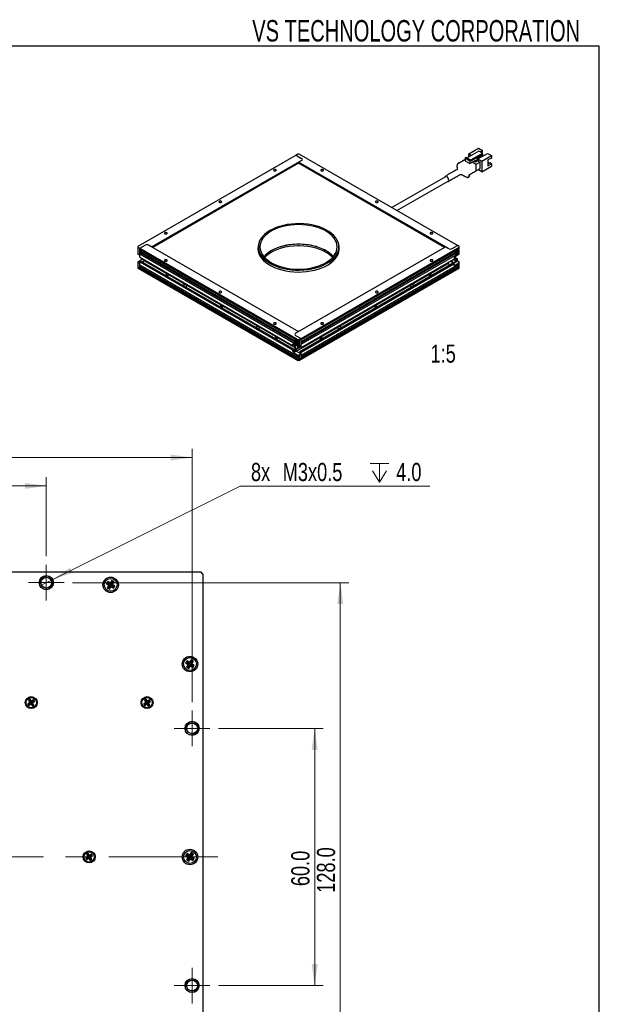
# Model space of a CAD drawing. Header units: millimetres. Extents: x 6 to 294, y 6 to 202.
# Tile 5 of 5: x 224 to 291, y 87 to 202. Entities that reach past the tile are written whole.
import ezdxf

# ---------------------------------------------------------------- set-up
doc = ezdxf.new("R2010")
doc.units = ezdxf.units.MM
doc.linetypes.add('CENTERX2', pattern=[20.32, 12.7, -2.54, 2.54, -2.54])
doc.styles.add('SLDTEXTSTYLE0', font='TXT', dxfattribs={"width": 0.75})
doc.styles.add('SLDTEXTSTYLE2', font='TXT', dxfattribs={"width": 0.7})
doc.dimstyles.new('SLDDIMSTYLE0', dxfattribs={"dimtxt": 2.116667, "dimasz": 2.5, "dimexe": 0, "dimexo": 0.0625, "dimgap": 0.529167, "dimtad": 1, "dimdec": 1, "dimlfac": 2, "dimrnd": 1e-09, "dimzin": 4, "dimdsep": 46, "dimtxsty": 'SLDTEXTSTYLE0', "dimsah": 1, "dimcen": 0.09, "dimadec": 0, "dimazin": 1, "dimtfac": 1, "dimtdec": 1, "dimtofl": 0, "dimtmove": 0, "dimatfit": 3, "dimfxl": 1, "dimfrac": 2, "dimtolj": 1, "dimtzin": 12, "dimarcsym": 0})
doc.dimstyles.new('SLDDIMSTYLE4', dxfattribs={"dimtxt": 2.116667, "dimasz": 2.5, "dimexe": 0, "dimexo": 0.0625, "dimgap": 0.529167, "dimtad": 0, "dimtih": 1, "dimtoh": 1, "dimdec": 1, "dimlfac": 2, "dimrnd": 1e-09, "dimzin": 12, "dimdsep": 46, "dimtxsty": 'SLDTEXTSTYLE0', "dimblk1": 'NONE', "dimsah": 1, "dimcen": 0, "dimadec": 0, "dimazin": 3, "dimtfac": 1, "dimtdec": 1, "dimtmove": 0, "dimatfit": 3, "dimldrblk": 'NONE', "dimfxl": 1, "dimfrac": 2, "dimtolj": 1, "dimtzin": 12, "dimarcsym": 0})

# ---------------------------------------------------------------- blocks, each defined once
blk = doc.blocks.new('_D_6')
at = {"color": 7, "linetype": 'Continuous', "lineweight": 18}
for p, q in [((196.67, 139.55), (196.67, 148.76)), ((226.67, 139.55), (226.67, 148.76)), ((196.67, 147.76), (226.67, 147.76))]:
    blk.add_line(p, q, dxfattribs=at)
for points in [[(196.67, 147.76), (199.17, 147.41), (199.17, 148.11)], [(226.67, 147.76), (224.17, 148.11), (224.17, 147.41)]]:
    blk.add_solid(points, dxfattribs=at)
at = {"color": 7, "linetype": 'Continuous', "lineweight": 18, "insert": (209.64, 150.48), "char_height": 2.117, "attachment_point": 1, "style": 'SLDTEXTSTYLE0'}
blk.add_mtext('60.0', dxfattribs=at)
blk = doc.blocks.new('_D_7')
at = {"color": 7, "linetype": 'Continuous', "lineweight": 18}
for p, q in [((246.74, 119.47), (258.96, 119.47)), ((257.96, 119.47), (257.96, 89.47)), ((246.74, 89.47), (258.96, 89.47))]:
    blk.add_line(p, q, dxfattribs=at)
for points in [[(257.96, 119.47), (257.61, 116.97), (258.31, 116.97)], [(257.96, 89.47), (258.31, 91.97), (257.61, 91.97)]]:
    blk.add_solid(points, dxfattribs=at)
at = {"color": 7, "linetype": 'Continuous', "lineweight": 18, "insert": (255.23, 101.07), "char_height": 2.117, "attachment_point": 1, "rotation": 90, "style": 'SLDTEXTSTYLE0'}
blk.add_mtext('60.0', dxfattribs=at)
blk = doc.blocks.new('_D_8')
at = {"color": 7, "linetype": 'Continuous', "lineweight": 18}
for p, q in [((179.67, 122.55), (179.67, 152.07)), ((243.67, 122.55), (243.67, 152.07)), ((179.67, 151.07), (243.67, 151.07))]:
    blk.add_line(p, q, dxfattribs=at)
for points in [[(179.67, 151.07), (182.17, 150.72), (182.17, 151.42)], [(243.67, 151.07), (241.17, 151.42), (241.17, 150.72)]]:
    blk.add_solid(points, dxfattribs=at)
at = {"color": 7, "linetype": 'Continuous', "lineweight": 18, "insert": (208.86, 153.8), "char_height": 2.117, "attachment_point": 1, "style": 'SLDTEXTSTYLE0'}
blk.add_mtext('128.0', dxfattribs=at)
blk = doc.blocks.new('_D_9')
at = {"color": 7, "linetype": 'Continuous', "lineweight": 18}
for p, q in [((229.74, 136.47), (261.95, 136.47)), ((260.95, 136.47), (260.95, 72.47)), ((229.74, 72.47), (261.95, 72.47))]:
    blk.add_line(p, q, dxfattribs=at)
for points in [[(260.95, 136.47), (260.6, 133.97), (261.3, 133.97)], [(260.95, 72.47), (261.3, 74.97), (260.6, 74.97)]]:
    blk.add_solid(points, dxfattribs=at)
at = {"color": 7, "linetype": 'Continuous', "lineweight": 18, "insert": (258.22, 100.29), "char_height": 2.117, "attachment_point": 1, "rotation": 90, "style": 'SLDTEXTSTYLE0'}
blk.add_mtext('128.0', dxfattribs=at)
blk = doc.blocks.new('SW_SYMBOL_HOLE_DEPTH')
at = {"color": 0, "linetype": 'Continuous', "lineweight": 18}
for p, q in [((0, 875), (800, 875)), ((400, 875), (400, 75)), ((100, 555), (400, 75)), ((700, 555), (400, 75))]:
    blk.add_line(p, q, dxfattribs=at)
blk = doc.blocks.new('_D_10')
at = {"color": 7, "linetype": 'Continuous', "lineweight": 18}
for p, q in [((227.34, 136.81), (249.28, 147.71)), ((249.28, 147.71), (271.37, 147.71)), ((226, 136.14), (227.34, 136.81))]:
    blk.add_line(p, q, dxfattribs=at)
blk.add_solid([(227.34, 136.81), (229.73, 137.61), (229.42, 138.23)], dxfattribs=at)
at = {"color": 7, "linetype": 'Continuous', "lineweight": 18, "xscale": 0.0027037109, "yscale": 0.0027037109, "zscale": 0.0027037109}
blk.add_blockref('SW_SYMBOL_HOLE_DEPTH', (264.43, 148.01), dxfattribs=at)
at = {"color": 7, "linetype": 'Continuous', "lineweight": 18, "char_height": 2.117, "attachment_point": 1, "style": 'SLDTEXTSTYLE0'}
for s, insert in [('8x', (250.53, 150.44)), ('M3x0.5', (254.23, 150.44)), ('4.0', (267.46, 150.44))]:
    blk.add_mtext(s, dxfattribs=dict(at, insert=insert))
blk = doc.blocks.new('_NONE')
blk = doc.blocks.new('SW_CENTERMARKSYMBOL_1')
at = {"color": 0, "linetype": 'Continuous', "lineweight": 0}
for p, q in [((0, 1.25), (0, 2.08)), ((0, 0), (0, 1.25)), ((-1.25, 0), (-2.07, 0)), ((0, 0), (-1.25, 0)), ((0, 0), (0, -1.25)), ((0, 0), (1.25, 0)), ((1.25, 0), (2.08, 0)), ((0, -1.25), (0, -2.07))]:
    blk.add_line(p, q, dxfattribs=at)
blk = doc.blocks.new('SW_CENTERMARKSYMBOL_2')
at = {"color": 0, "linetype": 'Continuous', "lineweight": 0}
for p, q in [((0, 1.25), (0, 2.07)), ((0, 0), (0, 1.25)), ((-1.25, 0), (-2.08, 0)), ((0, 0), (-1.25, 0)), ((0, 0), (0, -1.25)), ((0, 0), (1.25, 0)), ((1.25, 0), (2.07, 0)), ((0, -1.25), (0, -2.08))]:
    blk.add_line(p, q, dxfattribs=at)
blk = doc.blocks.new('SW_CENTERMARKSYMBOL_3')
at = {"color": 0, "linetype": 'Continuous', "lineweight": 0}
for p, q in [((0, 1.25), (0, 2.07)), ((0, 0), (0, 1.25)), ((-1.25, 0), (-2.08, 0)), ((0, 0), (-1.25, 0)), ((0, 0), (0, -1.25)), ((0, 0), (1.25, 0)), ((1.25, 0), (2.07, 0)), ((0, -1.25), (0, -2.08))]:
    blk.add_line(p, q, dxfattribs=at)

msp = doc.modelspace()

# ---------------------------------------------------------------- linework, layer by layer
at = {"color": 7, "linetype": 'Continuous', "lineweight": 25}
for p, q in [((291.144, 199.039), (5.901, 199.039)), ((291.144, 6.453), (291.144, 199.039)), ((255.802, 186.336), (237.346, 175.682)), ((256.014, 186.458), (255.802, 186.336)), ((255.802, 186.336), (256.438, 185.969)), ((256.155, 186.458), (256.014, 186.458)), ((274.611, 175.804), (256.155, 186.458)), ((275.501, 186.025), (275.614, 186.09)), ((275.614, 186.09), (276.179, 185.764)), ((277.084, 186.809), (275.727, 186.025)), ((275.946, 186.486), (277.077, 187.139)), ((275.946, 186.151), (275.946, 186.486)), ((275.946, 186.486), (276.236, 186.319)), ((276.151, 185.78), (277.509, 186.564)), ((276.179, 185.715), (277.509, 186.482)), ((277.579, 186.441), (276.179, 185.633)), ((276.901, 185.935), (277.579, 186.327)), ((276.911, 185.896), (277.247, 186.09)), ((276.971, 185.894), (278.103, 186.547)), ((277.077, 187.139), (277.537, 186.874)), ((277.509, 186.564), (277.084, 186.809)), ((277.183, 186.066), (277.155, 186.082)), ((277.183, 186.066), (277.268, 186.115)), ((277.183, 186.098), (277.183, 186.066)), ((277.236, 186.096), (277.247, 186.09)), ((277.247, 186.053), (277.247, 186.09)), ((277.537, 186.874), (277.254, 186.711)), ((277.268, 186.115), (277.297, 186.164)), ((277.424, 186.613), (277.537, 186.678)), ((277.431, 185.629), (278.562, 186.282)), ((277.509, 186.482), (277.509, 186.564)), ((277.579, 186.441), (277.509, 186.482)), ((277.537, 186.678), (277.537, 186.874)), ((277.579, 186.327), (277.579, 186.441)), ((278.103, 186.547), (278.562, 186.282)), ((278.562, 186.282), (278.562, 186.008)), ((256.438, 185.724), (238.972, 175.641)), ((256.084, 185.389), (239.086, 175.576)), ((256.084, 185.52), (256.438, 185.724)), ((273.55, 175.437), (256.084, 185.52)), ((256.084, 185.389), (256.084, 185.52)), ((273.083, 175.576), (256.084, 185.389)), ((274.68, 185.355), (275.501, 185.829)), ((275.501, 186.025), (275.501, 185.698)), ((275.501, 186.025), (276.066, 185.698)), ((275.501, 185.698), (276.066, 185.372)), ((276.179, 185.764), (276.066, 185.698)), ((276.066, 185.372), (276.731, 185.755)), ((276.066, 185.698), (276.066, 185.372)), ((276.179, 185.633), (276.179, 185.764)), ((276.71, 185.302), (276.328, 185.523)), ((276.561, 185.657), (276.731, 185.559)), ((276.561, 185.657), (276.561, 185.657)), ((276.731, 185.755), (276.731, 185.559)), ((276.731, 185.559), (276.901, 185.657)), ((277.254, 185.535), (276.76, 185.25)), ((276.78, 184.543), (276.78, 185.18)), ((276.901, 185.657), (276.901, 185.935)), ((276.901, 185.902), (276.971, 185.862)), ((276.971, 185.894), (277.431, 185.629)), ((276.971, 185.894), (276.971, 185.698)), ((276.971, 185.698), (277.254, 185.535)), ((277.254, 184.8), (277.254, 185.535)), ((277.431, 185.629), (277.431, 184.404)), ((277.431, 184.404), (278.562, 185.057)), ((278.562, 186.008), (278.166, 185.78)), ((278.166, 185.78), (278.166, 185.102)), ((278.166, 185.482), (278.325, 185.39)), ((278.393, 185.429), (278.166, 185.298)), ((278.166, 185.102), (278.562, 185.331)), ((278.562, 185.331), (278.393, 185.429)), ((278.562, 185.331), (278.562, 185.057)), ((273.208, 183.831), (266.957, 180.223)), ((275.953, 184.049), (277.254, 184.8)), ((275.953, 183.886), (275.953, 184.049)), ((277.431, 184.404), (277, 184.653)), ((267.557, 179.876), (273.508, 183.312)), ((237.558, 175.478), (238.195, 175.845)), ((238.619, 175.845), (256.084, 165.762)), ((238.972, 175.641), (238.619, 175.845)), ((273.974, 175.437), (274.611, 175.804)), ((274.823, 175.682), (274.611, 175.804)), ((237.346, 175.682), (237.346, 175.6)), ((237.346, 175.6), (237.558, 175.478)), ((237.346, 175.6), (237.346, 175.355)), ((237.346, 175.355), (237.346, 175.029)), ((237.346, 175.029), (237.346, 174.784)), ((237.558, 174.661), (237.346, 174.784)), ((237.558, 175.478), (256.014, 164.824)), ((237.558, 175.314), (237.558, 175.478)), ((237.558, 174.661), (237.558, 175.478)), ((255.637, 164.878), (237.558, 175.314)), ((237.558, 175.151), (255.542, 164.769)), ((237.558, 174.988), (237.558, 175.151)), ((255.542, 164.606), (237.558, 174.988)), ((237.558, 174.441), (237.558, 174.824)), ((237.558, 174.824), (255.637, 164.388)), ((251.384, 175.641), (251.384, 175.055)), ((255.731, 165.558), (273.196, 175.641)), ((256.367, 164.946), (274.823, 175.6)), ((274.446, 175.219), (256.367, 164.783)), ((256.367, 164.619), (274.351, 175.001)), ((274.351, 174.838), (256.367, 164.456)), ((256.367, 164.293), (274.446, 174.729)), ((260.784, 175.055), (260.784, 175.641)), ((260.816, 175.211), (260.784, 175.368)), ((273.196, 175.641), (273.55, 175.437)), ((274.823, 174.784), (274.328, 174.498)), ((274.349, 174.989), (274.37, 174.977)), ((274.37, 175.045), (274.37, 174.963)), ((274.432, 174.826), (274.461, 174.81)), ((274.568, 175.094), (274.469, 175.037)), ((274.469, 175.037), (274.469, 174.939)), ((274.469, 174.939), (274.568, 174.996)), ((274.512, 175.29), (274.486, 175.272)), ((274.582, 175.331), (274.512, 175.29)), ((274.536, 175.075), (274.568, 174.996)), ((274.57, 175.324), (274.549, 175.336)), ((274.551, 175.038), (274.551, 175.084)), ((274.653, 175.257), (274.568, 175.208)), ((274.568, 175.208), (274.568, 175.094)), ((274.568, 175.132), (274.653, 175.143)), ((274.568, 175.114), (274.608, 175.137)), ((274.568, 175.094), (274.653, 175.045)), ((274.568, 174.996), (274.568, 174.882)), ((274.568, 174.98), (274.653, 174.931)), ((274.568, 174.882), (274.653, 174.931)), ((274.653, 175.143), (274.653, 175.257)), ((274.752, 175.2), (274.653, 175.143)), ((274.653, 175.045), (274.752, 175.102)), ((274.653, 174.931), (274.653, 175.045)), ((274.667, 175.151), (274.752, 175.102)), ((274.716, 174.919), (274.776, 174.92)), ((274.761, 175.329), (274.732, 175.346)), ((274.752, 175.102), (274.752, 175.2)), ((274.823, 175.437), (274.776, 175.41)), ((274.776, 174.92), (274.823, 174.947)), ((274.823, 175.6), (274.823, 175.682)), ((274.823, 175.437), (274.823, 175.6)), ((274.823, 175.132), (274.823, 175.191)), ((274.823, 174.784), (274.823, 174.947)), ((237.841, 174.171), (237.346, 173.885)), ((237.346, 173.885), (237.346, 173.804)), ((237.558, 173.681), (237.346, 173.804)), ((237.346, 173.804), (237.346, 173.559)), ((237.346, 173.559), (237.346, 173.314)), ((237.558, 174.441), (255.377, 164.154)), ((237.7, 173.983), (237.558, 173.902)), ((237.558, 173.518), (237.558, 173.902)), ((237.558, 173.902), (255.377, 163.615)), ((237.558, 173.191), (237.558, 173.681)), ((256.014, 162.864), (237.558, 173.518)), ((237.7, 173.983), (255.519, 163.697)), ((237.876, 173.881), (238.124, 174.024)), ((238.044, 174.141), (238.055, 174.154)), ((238.06, 174.151), (238.044, 174.141)), ((238.124, 174.095), (238.044, 174.141)), ((238.124, 174.114), (238.124, 174.024)), ((238.124, 174.024), (255.643, 163.911)), ((255.802, 163.493), (273.479, 173.698)), ((256.226, 163.452), (274.045, 173.738)), ((256.367, 163.909), (274.186, 174.196)), ((256.367, 163.37), (274.186, 173.657)), ((274.823, 173.64), (256.367, 162.986)), ((256.367, 162.823), (274.823, 173.477)), ((273.479, 173.698), (273.479, 173.788)), ((273.479, 173.698), (273.55, 173.657)), ((273.974, 173.861), (273.974, 174.073)), ((274.045, 173.902), (273.974, 173.943)), ((273.974, 173.861), (274.045, 173.902)), ((274.045, 173.902), (274.045, 173.738)), ((274.186, 173.657), (274.045, 173.738)), ((274.469, 173.943), (274.08, 173.718)), ((274.094, 173.71), (274.611, 174.008)), ((274.469, 173.943), (274.108, 174.151)), ((274.186, 174.253), (274.186, 174.196)), ((274.186, 173.657), (274.186, 173.6)), ((274.469, 174.147), (274.193, 174.306)), ((274.611, 174.228), (274.256, 174.433)), ((274.328, 173.518), (274.823, 173.804)), ((274.469, 174.147), (274.611, 174.228)), ((274.469, 174.147), (274.469, 173.943)), ((274.611, 174.008), (274.611, 174.228)), ((274.611, 174.008), (274.823, 173.885)), ((274.823, 173.804), (274.823, 173.885)), ((274.823, 173.64), (274.823, 173.804)), ((274.823, 173.314), (274.823, 173.477)), ((237.346, 173.314), (256.014, 162.537)), ((237.346, 173.314), (237.346, 173.151)), ((237.346, 173.314), (237.558, 173.191)), ((237.346, 173.151), (256.014, 162.374)), ((237.558, 173.355), (256.014, 162.701)), ((237.558, 173.322), (237.558, 173.355)), ((237.558, 173.322), (237.671, 173.126)), ((237.615, 173.224), (237.558, 173.191)), ((237.671, 173.126), (256.014, 162.537)), ((256.155, 162.537), (274.823, 173.314)), ((256.155, 162.374), (274.823, 173.151)), ((256.48, 162.725), (274.823, 173.314)), ((274.823, 173.151), (274.823, 173.314)), ((256.084, 165.762), (255.731, 165.558)), ((255.519, 164.293), (255.377, 164.211)), ((256.014, 164.007), (255.519, 164.293)), ((255.519, 164.236), (255.519, 164.293)), ((255.519, 164.268), (255.643, 164.196)), ((255.68, 164.814), (255.652, 164.798)), ((255.759, 164.611), (255.66, 164.668)), ((255.66, 164.668), (255.66, 164.57)), ((255.745, 164.619), (255.66, 164.57)), ((255.66, 164.57), (255.759, 164.513)), ((255.731, 165.313), (256.367, 164.946)), ((255.844, 164.677), (255.759, 164.726)), ((255.759, 164.726), (255.759, 164.611)), ((255.844, 164.6), (255.759, 164.611)), ((255.844, 164.562), (255.759, 164.513)), ((255.759, 164.513), (255.759, 164.399)), ((255.844, 164.448), (255.759, 164.399)), ((255.759, 164.399), (255.844, 164.35)), ((255.804, 164.605), (255.844, 164.582)), ((255.901, 164.758), (255.83, 164.799)), ((255.863, 164.804), (255.842, 164.792)), ((255.844, 164.562), (255.844, 164.677)), ((255.943, 164.505), (255.844, 164.562)), ((255.877, 164.543), (255.844, 164.464)), ((255.844, 164.35), (255.844, 164.464)), ((255.844, 164.464), (255.943, 164.407)), ((255.861, 164.552), (255.861, 164.506)), ((255.926, 164.741), (255.901, 164.758)), ((255.943, 164.407), (255.943, 164.505)), ((255.952, 164.278), (255.98, 164.294)), ((256.014, 164.66), (255.967, 164.688)), ((256.014, 164.824), (256.155, 164.824)), ((256.014, 164.66), (256.014, 164.824)), ((256.042, 164.432), (256.042, 164.513)), ((256.155, 164.824), (256.367, 164.946)), ((256.155, 164.824), (256.155, 164.579)), ((256.155, 164.579), (256.155, 164.252)), ((256.155, 164.252), (256.155, 164.007)), ((256.367, 164.129), (256.367, 164.946)), ((256.367, 164.783), (256.367, 164.946)), ((256.367, 164.456), (256.367, 164.619)), ((256.367, 163.909), (256.367, 164.293)), ((255.519, 164.236), (255.377, 164.154)), ((255.377, 164.211), (255.377, 164.154)), ((255.377, 163.615), (255.519, 163.697)), ((255.519, 163.639), (255.377, 163.558)), ((255.377, 163.615), (255.377, 163.558)), ((255.476, 164.211), (255.643, 164.115)), ((255.519, 163.639), (255.519, 163.697)), ((255.802, 163.476), (255.519, 163.313)), ((255.519, 163.313), (256.014, 163.027)), ((255.74, 163.528), (255.599, 163.446)), ((255.643, 164.221), (255.643, 163.656)), ((255.731, 163.737), (255.731, 164.17)), ((255.731, 163.737), (256.226, 164.023)), ((255.731, 163.737), (255.802, 163.697)), ((255.731, 163.533), (255.74, 163.528)), ((255.802, 163.697), (256.268, 163.966)), ((255.802, 163.697), (255.802, 163.493)), ((256.226, 163.248), (255.802, 163.493)), ((255.802, 163.476), (256.367, 163.15)), ((255.967, 164.198), (256.014, 164.17)), ((256.014, 164.007), (256.014, 164.17)), ((256.155, 164.007), (256.014, 164.007)), ((256.367, 164.129), (256.155, 164.007)), ((256.367, 163.15), (256.155, 163.027)), ((256.226, 164.048), (256.226, 163.991)), ((256.367, 163.909), (256.226, 163.991)), ((256.226, 163.452), (256.226, 163.248)), ((256.226, 163.452), (256.367, 163.37)), ((256.367, 162.986), (256.367, 163.37)), ((256.367, 162.66), (256.367, 163.15)), ((256.014, 162.864), (256.014, 163.027)), ((256.014, 163.027), (256.155, 163.027)), ((256.014, 162.537), (256.014, 162.701)), ((256.014, 162.374), (256.014, 162.537)), ((256.014, 162.537), (256.155, 162.537)), ((256.155, 162.374), (256.014, 162.374)), ((256.155, 163.027), (256.155, 162.782)), ((256.155, 162.782), (256.155, 162.537)), ((256.155, 162.537), (256.367, 162.66)), ((256.155, 162.537), (256.155, 162.374)), ((256.367, 162.79), (256.367, 162.823)), ((256.367, 162.79), (256.48, 162.725)), ((256.48, 162.725), (256.367, 162.79)), ((178.669, 137.724), (244.669, 137.724)), ((234.309, 136.727), (234.122, 136.431)), ((234.563, 136.566), (234.309, 136.727)), ((234.344, 136.573), (234.309, 136.727)), ((244.919, 137.474), (244.669, 137.724)), ((244.919, 137.474), (244.919, 71.474)), ((233.826, 136.618), (233.666, 136.364)), ((233.819, 136.399), (233.666, 136.364)), ((233.666, 136.364), (233.962, 136.177)), ((233.962, 136.177), (233.775, 135.882)), ((233.928, 135.916), (233.775, 135.882)), ((233.775, 135.882), (234.028, 135.721)), ((233.861, 136.464), (233.819, 136.399)), ((233.819, 136.399), (234.115, 136.212)), ((234.122, 136.431), (233.826, 136.618)), ((233.861, 136.464), (233.826, 136.618)), ((234.157, 136.277), (233.861, 136.464)), ((234.115, 136.212), (233.928, 135.916)), ((233.928, 135.916), (233.994, 135.875)), ((234.115, 136.212), (233.962, 136.177)), ((233.994, 135.875), (234.181, 136.171)), ((233.994, 135.875), (234.028, 135.721)), ((234.028, 135.721), (234.215, 136.017)), ((234.157, 136.277), (234.122, 136.431)), ((234.344, 136.573), (234.157, 136.277)), ((234.181, 136.171), (234.215, 136.017)), ((234.181, 136.171), (234.476, 135.984)), ((234.215, 136.017), (234.511, 135.83)), ((234.222, 136.236), (234.409, 136.532)), ((234.222, 136.236), (234.376, 136.271)), ((234.518, 136.049), (234.222, 136.236)), ((234.409, 136.532), (234.344, 136.573)), ((234.376, 136.271), (234.563, 136.566)), ((234.671, 136.084), (234.376, 136.271)), ((234.409, 136.532), (234.563, 136.566)), ((234.476, 135.984), (234.518, 136.049)), ((234.476, 135.984), (234.511, 135.83)), ((234.511, 135.83), (234.671, 136.084)), ((234.518, 136.049), (234.671, 136.084)), ((243.076, 127.368), (242.916, 127.114)), ((243.069, 127.149), (242.916, 127.114)), ((242.916, 127.114), (243.212, 126.927)), ((243.212, 126.927), (243.025, 126.632)), ((243.178, 126.666), (243.025, 126.632)), ((243.025, 126.632), (243.278, 126.471)), ((243.111, 127.214), (243.069, 127.149)), ((243.069, 127.149), (243.365, 126.962)), ((243.372, 127.181), (243.076, 127.368)), ((243.111, 127.214), (243.076, 127.368)), ((243.407, 127.027), (243.111, 127.214)), ((243.365, 126.962), (243.178, 126.666)), ((243.178, 126.666), (243.244, 126.625)), ((243.365, 126.962), (243.212, 126.927)), ((243.244, 126.625), (243.431, 126.921)), ((243.244, 126.625), (243.278, 126.471)), ((243.278, 126.471), (243.465, 126.767)), ((243.559, 127.477), (243.372, 127.181)), ((243.407, 127.027), (243.372, 127.181)), ((243.594, 127.323), (243.407, 127.027)), ((243.431, 126.921), (243.465, 126.767)), ((243.431, 126.921), (243.726, 126.734)), ((243.465, 126.767), (243.761, 126.58)), ((243.472, 126.986), (243.659, 127.282)), ((243.472, 126.986), (243.626, 127.021)), ((243.768, 126.799), (243.472, 126.986)), ((243.813, 127.316), (243.559, 127.477)), ((243.594, 127.323), (243.559, 127.477)), ((243.659, 127.282), (243.594, 127.323)), ((243.626, 127.021), (243.813, 127.316)), ((243.921, 126.834), (243.626, 127.021)), ((243.659, 127.282), (243.813, 127.316)), ((243.726, 126.734), (243.768, 126.799)), ((243.726, 126.734), (243.761, 126.58)), ((243.761, 126.58), (243.921, 126.834)), ((243.768, 126.799), (243.921, 126.834)), ((224.763, 122.507), (224.522, 122.349)), ((224.522, 122.349), (224.645, 122.161)), ((224.676, 122.317), (224.522, 122.349)), ((224.794, 122.87), (224.606, 122.747)), ((224.606, 122.747), (224.763, 122.507)), ((224.76, 122.715), (224.606, 122.747)), ((224.645, 122.161), (224.886, 122.318)), ((224.678, 122.315), (224.645, 122.161)), ((224.917, 122.474), (224.676, 122.317)), ((224.676, 122.317), (224.678, 122.315)), ((224.678, 122.315), (224.918, 122.472)), ((224.762, 122.716), (224.76, 122.715)), ((224.76, 122.715), (224.917, 122.474)), ((224.762, 122.716), (224.794, 122.87)), ((224.919, 122.476), (224.762, 122.716)), ((224.917, 122.474), (224.763, 122.507)), ((224.951, 122.63), (224.794, 122.87)), ((224.918, 122.472), (224.886, 122.318)), ((224.886, 122.318), (225.043, 122.078)), ((224.918, 122.472), (225.076, 122.232)), ((225.16, 122.633), (224.919, 122.476)), ((224.919, 122.476), (224.951, 122.63)), ((224.92, 122.474), (225.161, 122.631)), ((224.92, 122.474), (225.074, 122.441)), ((225.078, 122.233), (224.92, 122.474)), ((225.192, 122.787), (224.951, 122.63)), ((225.076, 122.232), (225.043, 122.078)), ((225.043, 122.078), (225.232, 122.201)), ((225.074, 122.441), (225.315, 122.599)), ((225.232, 122.201), (225.074, 122.441)), ((225.076, 122.232), (225.078, 122.233)), ((225.078, 122.233), (225.232, 122.201)), ((225.16, 122.633), (225.192, 122.787)), ((225.161, 122.631), (225.16, 122.633)), ((225.161, 122.631), (225.315, 122.599)), ((225.315, 122.599), (225.192, 122.787)), ((238.263, 122.507), (238.022, 122.349)), ((238.022, 122.349), (238.145, 122.161)), ((238.176, 122.317), (238.022, 122.349)), ((238.294, 122.87), (238.106, 122.747)), ((238.106, 122.747), (238.263, 122.507)), ((238.26, 122.715), (238.106, 122.747)), ((238.145, 122.161), (238.386, 122.318)), ((238.178, 122.315), (238.145, 122.161)), ((238.417, 122.474), (238.176, 122.317)), ((238.176, 122.317), (238.178, 122.315)), ((238.178, 122.315), (238.418, 122.472)), ((238.262, 122.716), (238.26, 122.715)), ((238.26, 122.715), (238.417, 122.474)), ((238.262, 122.716), (238.294, 122.87)), ((238.419, 122.476), (238.262, 122.716)), ((238.417, 122.474), (238.263, 122.507)), ((238.451, 122.63), (238.294, 122.87)), ((238.418, 122.472), (238.386, 122.318)), ((238.386, 122.318), (238.543, 122.078)), ((238.418, 122.472), (238.576, 122.232)), ((238.66, 122.633), (238.419, 122.476)), ((238.419, 122.476), (238.451, 122.63)), ((238.42, 122.474), (238.661, 122.631)), ((238.42, 122.474), (238.574, 122.441)), ((238.578, 122.233), (238.42, 122.474)), ((238.692, 122.787), (238.451, 122.63)), ((238.576, 122.232), (238.543, 122.078)), ((238.543, 122.078), (238.732, 122.201)), ((238.574, 122.441), (238.815, 122.599)), ((238.732, 122.201), (238.574, 122.441)), ((238.576, 122.232), (238.578, 122.233)), ((238.578, 122.233), (238.732, 122.201)), ((238.66, 122.633), (238.692, 122.787)), ((238.661, 122.631), (238.66, 122.633)), ((238.661, 122.631), (238.815, 122.599)), ((238.815, 122.599), (238.692, 122.787)), ((231.544, 104.87), (231.356, 104.747)), ((231.356, 104.747), (231.513, 104.507)), ((231.51, 104.715), (231.356, 104.747)), ((231.512, 104.716), (231.51, 104.715)), ((231.51, 104.715), (231.667, 104.474)), ((231.512, 104.716), (231.544, 104.87)), ((231.669, 104.476), (231.512, 104.716)), ((231.701, 104.63), (231.544, 104.87)), ((231.91, 104.633), (231.669, 104.476)), ((231.669, 104.476), (231.701, 104.63)), ((231.67, 104.474), (231.911, 104.631)), ((231.942, 104.787), (231.701, 104.63)), ((231.824, 104.441), (232.065, 104.599)), ((231.91, 104.633), (231.942, 104.787)), ((231.911, 104.631), (231.91, 104.633)), ((231.911, 104.631), (232.065, 104.599)), ((232.065, 104.599), (231.942, 104.787)), ((243.076, 104.868), (242.916, 104.614)), ((243.069, 104.649), (242.916, 104.614)), ((242.916, 104.614), (243.212, 104.427)), ((243.111, 104.714), (243.069, 104.649)), ((243.069, 104.649), (243.365, 104.462)), ((243.372, 104.681), (243.076, 104.868)), ((243.111, 104.714), (243.076, 104.868)), ((243.407, 104.527), (243.111, 104.714)), ((243.559, 104.977), (243.372, 104.681)), ((243.407, 104.527), (243.372, 104.681)), ((243.594, 104.823), (243.407, 104.527)), ((243.472, 104.486), (243.659, 104.782)), ((243.472, 104.486), (243.626, 104.521)), ((243.813, 104.816), (243.559, 104.977)), ((243.594, 104.823), (243.559, 104.977)), ((243.659, 104.782), (243.594, 104.823)), ((243.626, 104.521), (243.813, 104.816)), ((243.921, 104.334), (243.626, 104.521)), ((243.659, 104.782), (243.813, 104.816)), ((231.513, 104.507), (231.272, 104.349)), ((231.272, 104.349), (231.395, 104.161)), ((231.426, 104.317), (231.272, 104.349)), ((231.395, 104.161), (231.636, 104.318)), ((231.428, 104.315), (231.395, 104.161)), ((231.667, 104.474), (231.426, 104.317)), ((231.426, 104.317), (231.428, 104.315)), ((231.428, 104.315), (231.668, 104.472)), ((231.667, 104.474), (231.513, 104.507)), ((231.668, 104.472), (231.636, 104.318)), ((231.636, 104.318), (231.793, 104.078)), ((231.668, 104.472), (231.826, 104.232)), ((231.67, 104.474), (231.824, 104.441)), ((231.828, 104.233), (231.67, 104.474)), ((231.826, 104.232), (231.793, 104.078)), ((231.793, 104.078), (231.982, 104.201)), ((231.982, 104.201), (231.824, 104.441)), ((231.826, 104.232), (231.828, 104.233)), ((231.828, 104.233), (231.982, 104.201)), ((243.212, 104.427), (243.025, 104.132)), ((243.178, 104.166), (243.025, 104.132)), ((243.025, 104.132), (243.278, 103.971)), ((243.365, 104.462), (243.178, 104.166)), ((243.178, 104.166), (243.244, 104.125)), ((243.365, 104.462), (243.212, 104.427)), ((243.244, 104.125), (243.431, 104.421)), ((243.244, 104.125), (243.278, 103.971)), ((243.278, 103.971), (243.465, 104.267)), ((243.431, 104.421), (243.465, 104.267)), ((243.431, 104.421), (243.726, 104.234)), ((243.465, 104.267), (243.761, 104.08)), ((243.768, 104.299), (243.472, 104.486)), ((243.726, 104.234), (243.768, 104.299)), ((243.726, 104.234), (243.761, 104.08)), ((243.761, 104.08), (243.921, 104.334)), ((243.768, 104.299), (243.921, 104.334))]:
    msp.add_line(p, q, dxfattribs=at)
at = {"color": 8, "linetype": 'Continuous', "lineweight": 25}
for p, q in [((238.11, 174.016), (237.841, 174.171)), ((273.55, 173.657), (273.55, 173.828)), ((273.974, 173.698), (273.974, 173.861)), ((274.186, 173.6), (274.328, 173.518)), ((255.731, 163.533), (255.731, 163.737))]:
    msp.add_line(p, q, dxfattribs=at)
at = {"color": 7, "linetype": 'CENTERX2', "lineweight": 18}
msp.add_line((246.669, 104.474), (176.669, 104.474), dxfattribs=at)
at = {"color": 7, "linetype": 'Continuous', "lineweight": 25, "flags": 128}
for points in [[(253.214, 184.515), (253.265, 184.495), (253.327, 184.488), (253.388, 184.495), (253.44, 184.515), (253.475, 184.545), (253.487, 184.581), (253.475, 184.616), (253.44, 184.646), (253.388, 184.666), (253.327, 184.673), (253.265, 184.666), (253.214, 184.646), (253.179, 184.616), (253.167, 184.581), (253.179, 184.545), (253.214, 184.515)], [(258.729, 184.646), (258.694, 184.616), (258.682, 184.581), (258.694, 184.545), (258.729, 184.515), (258.781, 184.495), (258.842, 184.488), (258.903, 184.495), (258.955, 184.515), (258.99, 184.545), (259.002, 184.581), (258.99, 184.616), (258.955, 184.646), (258.903, 184.666), (258.842, 184.673), (258.781, 184.666), (258.729, 184.646)], [(273.598, 183.433), (273.58, 183.549), (273.528, 183.67), (273.45, 183.775), (273.358, 183.849), (273.266, 183.881), (273.188, 183.866), (273.136, 183.806), (273.132, 183.788)], [(276.76, 184.498), (276.775, 184.515), (276.78, 184.543)], [(273.432, 183.268), (273.45, 183.262), (273.528, 183.277), (273.58, 183.337), (273.598, 183.433)], [(246.85, 180.841), (246.902, 180.821), (246.963, 180.814), (247.024, 180.821), (247.076, 180.841), (247.111, 180.871), (247.123, 180.907), (247.111, 180.942), (247.076, 180.972), (247.024, 180.992), (246.963, 180.999), (246.902, 180.992), (246.85, 180.972), (246.815, 180.942), (246.803, 180.907), (246.815, 180.871), (246.85, 180.841)], [(265.093, 180.972), (265.058, 180.942), (265.046, 180.907), (265.058, 180.871), (265.093, 180.841), (265.145, 180.821), (265.206, 180.814), (265.267, 180.821), (265.319, 180.841), (265.354, 180.871), (265.366, 180.907), (265.354, 180.942), (265.319, 180.972), (265.267, 180.992), (265.206, 180.999), (265.145, 180.992), (265.093, 180.972)], [(260.784, 175.641), (260.76, 175.92), (260.685, 176.196), (260.562, 176.466), (260.391, 176.727), (260.175, 176.977), (259.915, 177.213), (259.615, 177.432), (259.277, 177.632), (258.905, 177.811), (258.504, 177.967), (258.077, 178.098), (257.629, 178.204), (257.164, 178.282), (256.688, 178.332), (256.205, 178.353), (255.722, 178.346), (255.242, 178.31), (254.771, 178.246), (254.314, 178.154), (253.876, 178.036), (253.461, 177.892), (253.074, 177.724), (252.719, 177.535), (252.399, 177.325), (252.119, 177.097), (251.88, 176.854), (251.687, 176.598), (251.539, 176.332), (251.44, 176.059), (251.391, 175.781), (251.391, 175.501), (251.44, 175.223), (251.539, 174.95), (251.687, 174.684), (251.88, 174.428), (252.119, 174.185), (252.399, 173.957), (252.719, 173.747), (253.074, 173.558), (253.461, 173.39), (253.876, 173.246), (254.314, 173.128), (254.771, 173.036), (255.242, 172.972), (255.722, 172.936), (256.205, 172.929), (256.688, 172.95), (257.164, 173), (257.629, 173.078), (258.077, 173.184), (258.504, 173.315), (258.905, 173.471), (259.277, 173.65), (259.615, 173.85), (259.915, 174.069), (260.175, 174.305), (260.391, 174.554), (260.562, 174.816), (260.685, 175.086), (260.76, 175.362), (260.784, 175.641)], [(260.584, 175.641), (260.56, 175.913), (260.486, 176.181), (260.364, 176.444), (260.195, 176.698), (259.982, 176.94), (259.725, 177.168), (259.429, 177.379), (259.096, 177.572), (258.729, 177.743), (258.334, 177.891), (257.915, 178.014), (257.475, 178.112), (257.02, 178.182), (256.555, 178.225), (256.084, 178.239), (255.614, 178.225), (255.149, 178.182), (254.694, 178.112), (254.254, 178.014), (253.834, 177.891), (253.439, 177.743), (253.073, 177.572), (252.74, 177.379), (252.444, 177.168), (252.187, 176.94), (251.973, 176.698), (251.805, 176.444), (251.683, 176.181), (251.609, 175.913), (251.584, 175.641), (251.609, 175.369), (251.683, 175.101), (251.805, 174.838), (251.973, 174.584), (252.187, 174.342), (252.444, 174.114), (252.74, 173.903), (253.073, 173.71), (253.439, 173.539), (253.834, 173.391), (254.254, 173.268), (254.694, 173.17), (255.149, 173.1), (255.614, 173.057), (256.084, 173.043), (256.555, 173.057), (257.02, 173.1), (257.475, 173.17), (257.915, 173.268), (258.334, 173.391), (258.729, 173.539), (259.096, 173.71), (259.429, 173.903), (259.725, 174.114), (259.982, 174.342), (260.195, 174.584), (260.364, 174.838), (260.486, 175.101), (260.56, 175.369), (260.584, 175.641)], [(240.486, 177.168), (240.538, 177.148), (240.599, 177.141), (240.66, 177.148), (240.712, 177.168), (240.747, 177.198), (240.759, 177.233), (240.747, 177.268), (240.712, 177.298), (240.66, 177.318), (240.599, 177.325), (240.538, 177.318), (240.486, 177.298), (240.451, 177.268), (240.439, 177.233), (240.451, 177.198), (240.486, 177.168)], [(271.457, 177.298), (271.422, 177.268), (271.41, 177.233), (271.422, 177.198), (271.457, 177.168), (271.509, 177.148), (271.57, 177.141), (271.631, 177.148), (271.683, 177.168), (271.718, 177.198), (271.73, 177.233), (271.718, 177.268), (271.683, 177.298), (271.631, 177.318), (271.57, 177.325), (271.509, 177.318), (271.457, 177.298)], [(251.417, 175.962), (251.354, 175.698), (251.335, 175.416), (251.366, 175.134), (251.448, 174.856), (251.578, 174.584), (251.757, 174.321), (251.981, 174.07), (252.249, 173.834), (252.557, 173.615), (252.903, 173.415), (253.283, 173.237), (253.692, 173.083), (254.126, 172.953), (254.582, 172.85), (255.053, 172.775), (255.535, 172.728), (256.023, 172.71), (256.512, 172.721), (256.996, 172.76), (257.471, 172.829), (257.93, 172.925), (258.371, 173.048), (258.787, 173.196), (259.174, 173.369), (259.529, 173.563), (259.847, 173.778), (260.125, 174.01), (260.36, 174.257), (260.55, 174.517), (260.693, 174.787), (260.787, 175.064), (260.831, 175.346), (260.825, 175.628), (260.768, 175.908), (260.751, 175.962)], [(251.392, 175.796), (251.354, 175.617), (251.335, 175.411)], [(251.392, 175.796), (251.354, 175.617), (251.335, 175.411)], [(251.388, 175.744), (251.354, 175.581), (251.336, 175.393)], [(251.388, 175.744), (251.354, 175.581), (251.336, 175.393)], [(260.125, 174.498), (259.982, 174.654), (259.725, 174.882), (259.429, 175.093), (259.096, 175.285), (258.729, 175.456), (258.334, 175.604), (257.915, 175.728), (257.475, 175.825), (257.02, 175.896), (256.555, 175.938), (256.084, 175.952), (255.614, 175.938), (255.149, 175.896), (254.694, 175.825), (254.254, 175.728), (253.834, 175.604), (253.439, 175.456), (253.073, 175.285), (252.74, 175.093), (252.444, 174.882), (252.187, 174.654), (252.044, 174.498)], [(259.266, 175.192), (258.916, 175.374), (258.535, 175.533), (258.127, 175.669), (257.697, 175.78), (257.249, 175.864), (256.788, 175.92), (256.32, 175.949), (255.849, 175.949), (255.38, 175.92), (254.92, 175.864), (254.472, 175.78), (254.041, 175.669), (253.634, 175.533), (253.252, 175.374), (252.902, 175.192), (252.587, 174.989), (252.31, 174.77), (252.075, 174.534), (252.044, 174.498)], [(252.116, 174.416), (252.293, 174.591), (252.577, 174.819), (252.902, 175.028), (253.265, 175.216), (253.661, 175.38), (254.085, 175.519), (254.532, 175.63), (254.998, 175.712), (255.476, 175.765), (255.962, 175.788)], [(256.207, 175.788), (256.693, 175.765), (257.171, 175.712), (257.637, 175.63), (258.084, 175.519), (258.508, 175.38), (258.904, 175.216), (259.266, 175.028), (259.592, 174.819), (259.876, 174.591), (260.053, 174.416)], [(260.834, 175.411), (260.825, 175.546), (260.777, 175.796)], [(260.834, 175.411), (260.825, 175.546), (260.777, 175.796)], [(260.833, 175.393), (260.825, 175.51), (260.781, 175.744)], [(260.833, 175.393), (260.825, 175.51), (260.781, 175.744)], [(251.386, 175.699), (251.354, 175.545), (251.336, 175.375)], [(251.386, 175.699), (251.354, 175.545), (251.336, 175.375)], [(251.384, 175.368), (251.354, 175.218), (251.353, 175.211)], [(260.833, 175.375), (260.825, 175.474), (260.783, 175.699)], [(260.833, 175.375), (260.825, 175.474), (260.783, 175.699)], [(274.348, 174.981), (274.355, 174.961), (274.372, 174.935)], [(274.732, 175.346), (274.664, 175.359), (274.582, 175.331), (274.501, 175.265), (274.432, 175.172), (274.386, 175.066), (274.37, 174.963), (274.386, 174.879), (274.432, 174.826), (274.432, 174.826)], [(274.823, 175.192), (274.807, 175.276), (274.761, 175.329), (274.692, 175.343), (274.611, 175.314), (274.529, 175.249), (274.461, 175.156), (274.415, 175.05), (274.398, 174.947), (274.415, 174.863), (274.461, 174.81), (274.529, 174.796), (274.611, 174.824), (274.692, 174.89), (274.761, 174.983), (274.807, 175.089), (274.823, 175.192)], [(274.608, 175.344), (274.577, 175.345), (274.555, 175.341)], [(274.823, 175.395), (274.823, 175.403), (274.823, 175.421), (274.823, 175.437)], [(274.823, 174.947), (274.823, 174.962), (274.823, 174.98), (274.823, 174.999), (274.823, 175.018), (274.823, 175.039), (274.823, 175.058), (274.823, 175.077), (274.823, 175.095), (274.823, 175.11)], [(240.712, 173.984), (240.747, 174.014), (240.759, 174.049), (240.747, 174.084), (240.712, 174.114), (240.66, 174.134), (240.599, 174.141), (240.538, 174.134), (240.486, 174.114), (240.451, 174.084), (240.439, 174.049), (240.451, 174.014), (240.486, 173.984), (240.538, 173.964), (240.599, 173.957), (240.66, 173.964), (240.712, 173.984)], [(271.683, 174.114), (271.631, 174.134), (271.57, 174.141), (271.509, 174.134), (271.457, 174.114), (271.422, 174.084), (271.41, 174.049), (271.422, 174.014), (271.457, 173.984), (271.509, 173.964), (271.57, 173.957), (271.631, 173.964), (271.683, 173.984), (271.718, 174.014), (271.73, 174.049), (271.718, 174.084), (271.683, 174.114)], [(274.823, 173.477), (274.823, 173.495), (274.823, 173.515), (274.823, 173.536), (274.823, 173.559), (274.823, 173.581), (274.823, 173.603), (274.823, 173.623), (274.823, 173.64)], [(240.674, 172.267), (240.679, 172.265), (240.74, 172.258), (240.801, 172.265), (240.853, 172.285), (240.888, 172.315), (240.9, 172.351), (240.888, 172.386), (240.853, 172.416), (240.801, 172.436), (240.74, 172.443), (240.679, 172.436), (240.627, 172.416), (240.592, 172.386), (240.58, 172.351), (240.592, 172.315), (240.595, 172.312)], [(240.581, 172.342), (240.584, 172.355), (240.609, 172.387), (240.655, 172.412), (240.713, 172.425), (240.775, 172.424), (240.832, 172.41), (240.875, 172.384), (240.898, 172.35), (240.9, 172.342)], [(271.574, 172.312), (271.576, 172.315), (271.589, 172.351), (271.576, 172.386), (271.542, 172.416), (271.49, 172.436), (271.429, 172.443), (271.367, 172.436), (271.316, 172.416), (271.281, 172.386), (271.269, 172.351), (271.281, 172.315), (271.316, 172.285), (271.367, 172.265), (271.429, 172.258), (271.49, 172.265), (271.495, 172.267)], [(271.269, 172.342), (271.273, 172.355), (271.298, 172.387), (271.343, 172.412), (271.401, 172.425), (271.464, 172.424), (271.521, 172.41), (271.564, 172.384), (271.586, 172.35), (271.588, 172.342)], [(242.929, 170.965), (242.968, 170.983), (243.022, 171.03), (243.041, 171.085), (243.022, 171.14), (242.968, 171.187), (242.886, 171.218), (242.791, 171.229), (242.695, 171.218), (242.614, 171.187), (242.582, 171.165)], [(269.587, 171.165), (269.555, 171.187), (269.474, 171.218), (269.378, 171.229), (269.282, 171.218), (269.201, 171.187), (269.147, 171.14), (269.128, 171.085), (269.147, 171.03), (269.201, 170.983), (269.24, 170.965)], [(247.076, 170.31), (247.111, 170.34), (247.123, 170.375), (247.111, 170.41), (247.076, 170.44), (247.024, 170.46), (246.963, 170.467), (246.902, 170.46), (246.85, 170.44), (246.815, 170.41), (246.803, 170.375), (246.815, 170.34), (246.85, 170.31), (246.902, 170.29), (246.963, 170.283), (247.024, 170.29), (247.076, 170.31)], [(265.319, 170.44), (265.267, 170.46), (265.206, 170.467), (265.145, 170.46), (265.093, 170.44), (265.058, 170.41), (265.046, 170.375), (265.058, 170.34), (265.093, 170.31), (265.145, 170.29), (265.206, 170.283), (265.267, 170.29), (265.319, 170.31), (265.354, 170.34), (265.366, 170.375), (265.354, 170.41), (265.319, 170.44)], [(247.038, 168.593), (247.043, 168.591), (247.104, 168.584), (247.165, 168.591), (247.217, 168.611), (247.252, 168.641), (247.264, 168.677), (247.252, 168.712), (247.217, 168.742), (247.165, 168.762), (247.104, 168.769), (247.043, 168.762), (246.991, 168.742), (246.956, 168.712), (246.944, 168.677), (246.956, 168.641), (246.959, 168.638)], [(246.945, 168.669), (246.948, 168.681), (246.973, 168.714), (247.019, 168.738), (247.077, 168.751), (247.139, 168.75), (247.196, 168.736), (247.239, 168.71), (247.262, 168.676), (247.264, 168.669)], [(265.21, 168.638), (265.213, 168.641), (265.225, 168.677), (265.213, 168.712), (265.178, 168.742), (265.126, 168.762), (265.065, 168.769), (265.003, 168.762), (264.952, 168.742), (264.917, 168.712), (264.905, 168.677), (264.917, 168.641), (264.952, 168.611), (265.003, 168.591), (265.065, 168.584), (265.126, 168.591), (265.131, 168.593)], [(264.905, 168.669), (264.909, 168.681), (264.934, 168.714), (264.979, 168.738), (265.037, 168.751), (265.1, 168.75), (265.157, 168.736), (265.2, 168.71), (265.222, 168.676), (265.224, 168.669)], [(253.44, 166.636), (253.475, 166.666), (253.487, 166.701), (253.475, 166.737), (253.44, 166.767), (253.388, 166.787), (253.327, 166.794), (253.265, 166.787), (253.214, 166.767), (253.179, 166.737), (253.167, 166.701), (253.179, 166.666), (253.214, 166.636), (253.265, 166.616), (253.327, 166.609), (253.388, 166.616), (253.44, 166.636)], [(258.955, 166.767), (258.903, 166.787), (258.842, 166.794), (258.781, 166.787), (258.729, 166.767), (258.694, 166.737), (258.682, 166.701), (258.694, 166.666), (258.729, 166.636), (258.781, 166.616), (258.842, 166.609), (258.903, 166.616), (258.955, 166.636), (258.99, 166.666), (259.002, 166.701), (258.99, 166.737), (258.955, 166.767)], [(251.414, 166.066), (251.453, 166.085), (251.507, 166.131), (251.526, 166.187), (251.507, 166.242), (251.453, 166.289), (251.372, 166.32), (251.276, 166.331), (251.18, 166.32), (251.099, 166.289), (251.068, 166.266)], [(261.101, 166.266), (261.07, 166.289), (260.988, 166.32), (260.893, 166.331), (260.797, 166.32), (260.716, 166.289), (260.662, 166.242), (260.643, 166.187), (260.662, 166.131), (260.716, 166.085), (260.755, 166.066)], [(253.402, 164.919), (253.407, 164.918), (253.468, 164.911), (253.529, 164.918), (253.581, 164.938), (253.616, 164.968), (253.628, 165.003), (253.616, 165.038), (253.581, 165.068), (253.529, 165.088), (253.468, 165.095), (253.407, 165.088), (253.355, 165.068), (253.32, 165.038), (253.308, 165.003), (253.32, 164.968), (253.323, 164.964)], [(253.309, 164.995), (253.312, 165.007), (253.337, 165.04), (253.383, 165.065), (253.441, 165.078), (253.503, 165.077), (253.56, 165.062), (253.603, 165.036), (253.626, 165.002), (253.628, 164.995)], [(256.014, 164.415), (255.998, 164.518), (255.952, 164.624), (255.883, 164.717), (255.802, 164.783), (255.72, 164.811), (255.652, 164.798), (255.606, 164.745), (255.589, 164.66), (255.606, 164.557), (255.652, 164.451), (255.72, 164.358), (255.802, 164.293), (255.883, 164.265), (255.952, 164.278), (255.998, 164.331), (256.014, 164.415)], [(256.042, 164.432), (256.026, 164.535), (255.98, 164.641), (255.911, 164.734), (255.83, 164.799), (255.749, 164.827), (255.68, 164.814)], [(255.857, 164.809), (255.836, 164.813), (255.805, 164.812)], [(255.98, 164.294), (255.98, 164.294), (256.026, 164.347), (256.042, 164.432)], [(258.846, 164.964), (258.849, 164.968), (258.861, 165.003), (258.849, 165.038), (258.814, 165.068), (258.762, 165.088), (258.701, 165.095), (258.639, 165.088), (258.588, 165.068), (258.553, 165.038), (258.541, 165.003), (258.553, 164.968), (258.588, 164.938), (258.639, 164.918), (258.701, 164.911), (258.762, 164.918), (258.767, 164.919)], [(258.541, 164.995), (258.545, 165.007), (258.57, 165.04), (258.615, 165.065), (258.673, 165.078), (258.736, 165.077), (258.793, 165.062), (258.836, 165.036), (258.858, 165.002), (258.86, 164.995)]]:
    msp.add_lwpolyline(points, dxfattribs=at)
at = {"color": 7, "linetype": 'Continuous', "lineweight": 25}
for centre, radius in [((226.669, 136.474), 0.825), ((226.669, 136.474), 0.625), ((234.169, 136.224), 0.9), ((234.169, 136.224), 0.75), ((243.419, 126.974), 0.9), ((243.419, 126.974), 0.75), ((224.919, 122.474), 0.7), ((224.919, 122.474), 0.6), ((238.419, 122.474), 0.7), ((238.419, 122.474), 0.6), ((243.669, 119.474), 0.825), ((243.669, 119.474), 0.625), ((231.669, 104.474), 0.7), ((231.669, 104.474), 0.6), ((243.419, 104.474), 0.9), ((243.419, 104.474), 0.75), ((243.669, 89.474), 0.825), ((243.669, 89.474), 0.625)]:
    msp.add_circle(centre, radius, dxfattribs=at)
for centre, radius, start, end in [((256.392, 185.846), 0.131, 290.78355, 69.2167), ((276.627, 185.173), 0.154, 2.60545, 57.39453), ((238.407, 175.436), 0.461, 62.60971, 117.39037), ((237.479, 175.278), 0.15, 301.87307, 358.13223), ((237.479, 174.952), 0.15, 301.87307, 358.13223), ((257.733, 172.415), 3.172, 41.04921, 61.09301), ((273.762, 175.846), 0.461, 242.60971, 297.39037), ((274.697, 174.92), 0.355, 166.71032, 193.28968), ((274.677, 175.03), 0.307, 144.53987, 177.24118), ((274.752, 175.069), 0.341, 86.04163, 153.95299), ((274.469, 175.069), 0.341, 266.04152, 333.9531), ((237.479, 173.482), 0.15, 301.87304, 358.13226), ((237.704, 174.397), 0.264, 301.24399, 322.36833), ((273.761, 174.064), 0.459, 242.64422, 277.59934), ((274.273, 173.586), 0.0873, 170.78561, 309.2035), ((274.493, 174.239), 0.307, 122.60531, 177.39475), ((255.777, 165.436), 0.131, 110.78355, 249.2167), ((255.464, 164.225), 0.0873, 50.79644, 189.2145), ((255.888, 164.687), 0.355, 166.71032, 193.28968), ((255.66, 164.538), 0.341, 26.04699, 93.95839), ((255.943, 164.538), 0.341, 206.04692, 273.95846), ((255.735, 164.498), 0.307, 2.75936, 35.45959), ((255.684, 163.572), 0.307, 182.6053, 237.39465), ((255.828, 163.654), 0.31, 182.76915, 222.14001), ((255.793, 163.671), 0.151, 185.69456, 245.6258), ((255.93, 163.692), 0.251, 220.66474, 239.12651)]:
    msp.add_arc(centre, radius, start, end, dxfattribs=at)
at = {"color": 7, "linetype": 'Continuous', "lineweight": 0}
for centre, start, end in [((226.669, 136.474), 254.99257, 194.99835), ((243.669, 119.474), 254.99947, 195.00001), ((243.669, 89.474), 254.99944, 194.99988)]:
    msp.add_arc(centre, 0.75, start, end, dxfattribs=at)
at = {"color": 7, "linetype": 'Continuous', "lineweight": 25}
for centre, start_param, end_param in [((256.014, 164.579), 0, 1.5707963), ((256.014, 164.252), 4.712389, 6.2831853), ((256.014, 164.579), 5.0366487, 6.2831853), ((256.014, 164.252), 0, 1.2465366), ((256.014, 162.782), 0, 1.5707963), ((256.014, 162.782), 4.712389, 6.2831853)]:
    msp.add_ellipse(centre, major_axis=(0.141, 0), ratio=0.5773815, start_param=start_param, end_param=end_param, dxfattribs=at)
for points, knots in [([(275.501, 185.846), (275.392, 185.785), (275.185, 185.668), (274.94, 185.512), (274.768, 185.435), (274.698, 185.399), (274.667, 185.378), (274.643, 185.36), (274.619, 185.334), (274.59, 185.283), (274.572, 185.203), (274.549, 185.105), (274.547, 184.964), (274.58, 184.838), (274.597, 184.736), (274.588, 184.679), (274.586, 184.671), (274.569, 184.655), (274.488, 184.605), (273.997, 184.352), (273.551, 184.084), (273.187, 183.865)], [0, 0, 0, 0, 0.10871568, 0.20879264, 0.25552653, 0.27151473, 0.27766929, 0.28479003, 0.29313108, 0.3029747, 0.32643501, 0.35097577, 0.37803405, 0.44330106, 0.47068539, 0.49078015, 0.51636955, 0.52478781, 0.53595517, 0.62104607, 1, 1, 1, 1]), ([(273.529, 183.277), (273.691, 183.372), (273.978, 183.54), (274.353, 183.76), (274.613, 183.906), (274.791, 184.001), (274.886, 184.077), (274.978, 184.1), (275.073, 184.089), (275.21, 184.025), (275.41, 183.913), (275.587, 183.818), (275.719, 183.761), (275.799, 183.747), (275.859, 183.753), (275.906, 183.775), (275.94, 183.803), (275.971, 183.843), (276.005, 183.916), (276.021, 183.988), (276.039, 184.047), (276.047, 184.068), (276.052, 184.081), (276.059, 184.094), (276.07, 184.108), (276.094, 184.125), (276.133, 184.133), (276.211, 184.182), (276.339, 184.263), (276.529, 184.368), (276.677, 184.451), (276.76, 184.497)], [0, 0, 0, 0, 0.1527296, 0.27107, 0.3546186, 0.3965826, 0.4375519, 0.4568331, 0.4757618, 0.5158822, 0.5680894, 0.6267739, 0.6484702, 0.6665077, 0.6857343, 0.6953592, 0.7051222, 0.7157861, 0.7281883, 0.7584092, 0.768284, 0.7712376, 0.7731018, 0.7774407, 0.7809204, 0.785407, 0.8005442, 0.8200281, 0.8601918, 0.9218121, 1, 1, 1, 1]), ([(255.962, 175.788), (255.981, 175.796), (256.001, 175.802), (256.042, 175.811), (256.063, 175.814), (256.127, 175.814), (256.168, 175.803), (256.207, 175.788)], [0, 0, 0, 0, 0.25, 0.25, 0.5, 0.5, 1, 1, 1, 1]), ([(274.351, 175.001), (274.352, 175.013), (274.353, 175.04), (274.363, 175.099), (274.379, 175.155), (274.398, 175.186), (274.404, 175.195)], [0, 0, 0, 0, 0.2376379, 0.5401123, 0.8600395, 1, 1, 1, 1]), ([(274.391, 174.871), (274.388, 174.873), (274.374, 174.881), (274.361, 174.881), (274.353, 174.867), (274.352, 174.846), (274.351, 174.838)], [0, 0, 0, 0, 0.0992185, 0.4240303, 0.781541, 1, 1, 1, 1]), ([(274.446, 174.729), (274.45, 174.741), (274.457, 174.76), (274.46, 174.788), (274.459, 174.805), (274.457, 174.81), (274.457, 174.81)], [0, 0, 0, 0, 0.5141864, 0.8596809, 0.9886196, 1, 1, 1, 1]), ([(274.776, 175.41), (274.757, 175.407), (274.726, 175.401), (274.69, 175.391), (274.671, 175.383), (274.662, 175.378), (274.657, 175.373), (274.658, 175.367), (274.664, 175.362), (274.673, 175.357), (274.676, 175.356)], [0, 0, 0, 0, 0.2808644, 0.4695841, 0.5400143, 0.6111516, 0.6725682, 0.7647057, 0.9410368, 1, 1, 1, 1]), ([(255.542, 164.769), (255.561, 164.77), (255.6, 164.771), (255.634, 164.782), (255.652, 164.787)], [0, 0, 0, 0, 0.4813789, 1, 1, 1, 1]), ([(255.6, 164.596), (255.596, 164.598), (255.578, 164.605), (255.558, 164.606), (255.542, 164.606)], [0, 0, 0, 0, 0.2306494, 1, 1, 1, 1]), ([(255.742, 164.827), (255.744, 164.828), (255.749, 164.831), (255.753, 164.835), (255.755, 164.841), (255.751, 164.846), (255.743, 164.851), (255.727, 164.857), (255.691, 164.869), (255.66, 164.874), (255.637, 164.878)], [0, 0, 0, 0, 0.0428746, 0.1584134, 0.2747859, 0.342367, 0.4102955, 0.4908832, 0.6310368, 1, 1, 1, 1]), ([(255.637, 164.388), (255.655, 164.385), (255.677, 164.382), (255.697, 164.387), (255.7, 164.387)], [0, 0, 0, 0, 0.8783087, 1, 1, 1, 1]), ([(255.956, 164.281), (255.956, 164.281), (255.954, 164.276), (255.952, 164.262), (255.954, 164.231), (255.961, 164.212), (255.967, 164.198)], [0, 0, 0, 0, 0.0093445, 0.1447245, 0.3801713, 1, 1, 1, 1]), ([(256.008, 164.663), (256.016, 164.65), (256.036, 164.617), (256.052, 164.557), (256.056, 164.52), (256.059, 164.501)], [0, 0, 0, 0, 0.25173, 0.61346678, 1, 1, 1, 1]), ([(256.059, 164.329), (256.059, 164.33), (256.057, 164.34), (256.049, 164.35), (256.035, 164.348), (256.018, 164.338), (256.014, 164.336)], [0, 0, 0, 0, 0.0463843, 0.4499417, 0.8767719, 1, 1, 1, 1]), ([(256.059, 164.329), (256.064, 164.353), (256.076, 164.41), (256.065, 164.467), (256.059, 164.501)], [0, 0, 0, 0, 0.4113261, 1, 1, 1, 1])]:
    msp.add_open_spline(points, degree=3, knots=knots, dxfattribs=at)

# ---------------------------------------------------------------- block references
at = {"color": 7, "linetype": 'Continuous', "lineweight": 0}
for name, p in [('SW_CENTERMARKSYMBOL_1', (226.669, 136.474)), ('SW_CENTERMARKSYMBOL_2', (243.669, 119.474)), ('SW_CENTERMARKSYMBOL_3', (243.669, 89.474))]:
    msp.add_blockref(name, p, dxfattribs=at)

# ---------------------------------------------------------------- texts
for s, insert, char_height, attachment_point, style in [('VS TECHNOLOGY CORPORATION', (288.908, 202.099), 2.5, 3, 'SLDTEXTSTYLE2'), ('1:5', (272.939, 164.254), 2.1167, 2, 'SLDTEXTSTYLE0')]:
    msp.add_mtext(s, dxfattribs=dict(at, insert=insert, char_height=char_height, attachment_point=attachment_point, style=style))

# ---------------------------------------------------------------- dimensions: what is measured, and where the dimension line sits
at = {"color": 7, "linetype": 'Continuous', "lineweight": 18}
for base, p1, p2, picture, middle in [((243.669, 151.071), (179.669, 121.549), (243.669, 121.549), '_D_8', (212.379, 151.071)), ((226.669, 147.756), (196.669, 138.549), (226.669, 138.549), '_D_6', (212.379, 147.756))]:
    dim = msp.add_linear_dim(base=base, p1=p1, p2=p2, dimstyle='SLDDIMSTYLE0', dxfattribs=at)
    dim.commit()
    dim.dimension.update_dxf_attribs({"geometry": picture, "text_midpoint": middle, "dimtype": 160})
dim = msp.add_diameter_dim_2p(p1=(225.997, 136.14), p2=(227.34, 136.808), text='8x M3x0.5 {\\fGDT;x}4.0', dimstyle='SLDDIMSTYLE4', override={"dimpost": '<>'}, dxfattribs=at)
dim.commit()
dim.dimension.update_dxf_attribs({"geometry": '_D_10', "text_midpoint": (260.951, 149.438), "dimtype": 163})
for base, p1, p2, picture, middle in [((260.951, 72.474), (228.744, 136.474), (228.744, 72.474), '_D_9', (260.951, 103.804)), ((257.963, 89.474), (245.744, 119.474), (245.744, 89.474), '_D_7', (257.963, 103.804))]:
    dim = msp.add_linear_dim(base=base, p1=p1, p2=p2, angle=90, dimstyle='SLDDIMSTYLE0', dxfattribs=at)
    dim.commit()
    dim.dimension.update_dxf_attribs({"geometry": picture, "text_midpoint": middle, "dimtype": 160})

doc.saveas('drawing.dxf')
